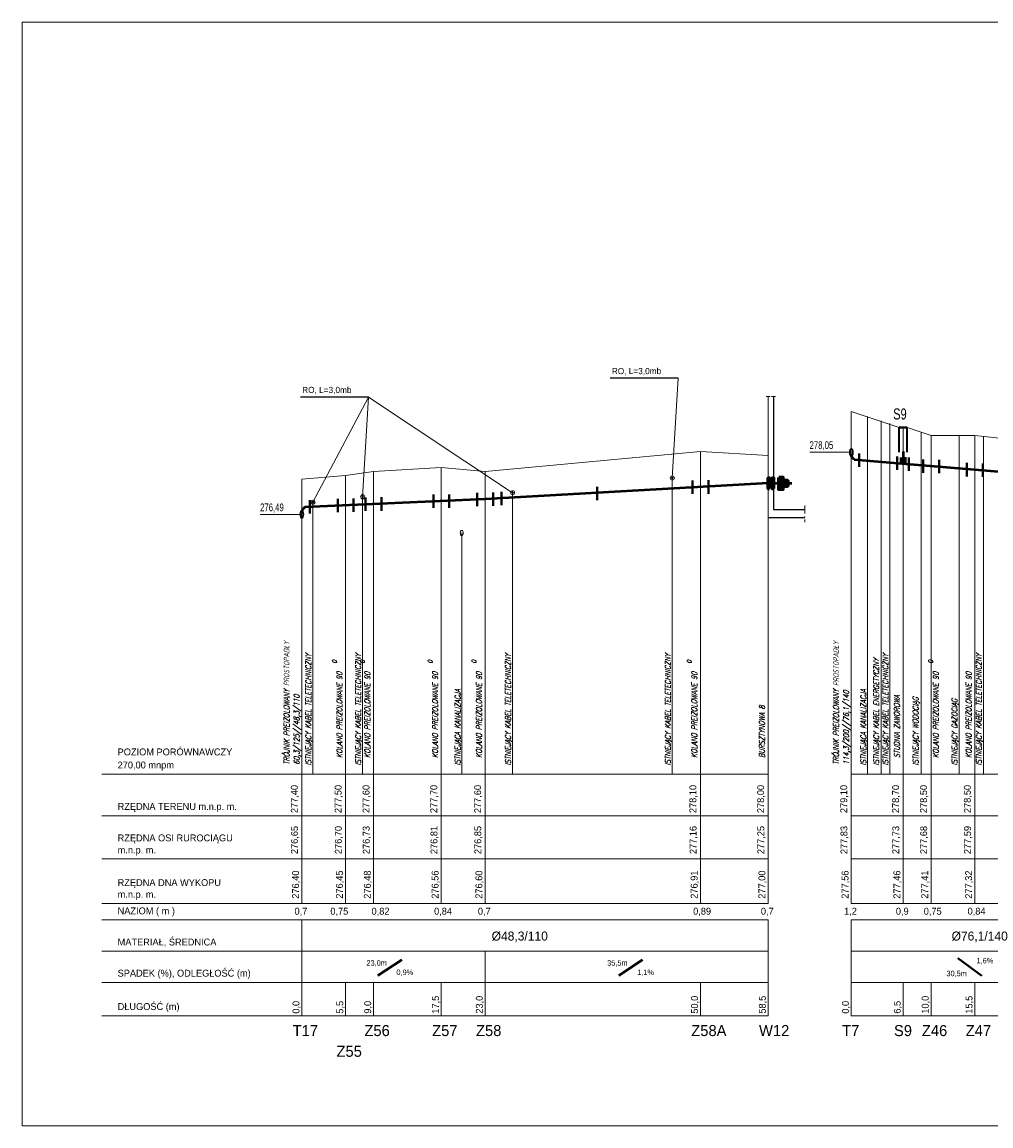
# Model space of a CAD drawing. Extents: x 6567519 to 6569315, y 5583523 to 5585607.
# Tile 62 of 67: x 6568205 to 6568448, y 5585021 to 5585298. Entities that reach past the tile are written whole.
import ezdxf

# ---------------------------------------------------------------- set-up
doc = ezdxf.new("R2010")
doc.units = 0
doc.linetypes.add('GAK', pattern=[3.5, 2, -0.7, 0.1, -0.7])
doc.linetypes.add('KOC', pattern=[2, 1.5, -0.5])
for name, color, linetype, lineweight in [('0-przyłącze', 7, 'CONTINUOUS', 50), ('monitorigng', 220, 'KOC', 30), ('pomocnicza', 140, 'CONTINUOUS', 30), ('siec', 7, 'GAK', 70), ('tekst', 2, 'CONTINUOUS', 20)]:
    doc.layers.add(name, color=color, linetype=linetype, lineweight=lineweight)
doc.layers.add('tabela', color=141, linetype='CONTINUOUS')
doc.layers.add('teren', color=7, linetype='CONTINUOUS')
doc.styles.add('ULICA', font='SIMPLEX', dxfattribs={"width": 0.8, "oblique": 15.00003, "height": 1.25})

msp = doc.modelspace()

# ---------------------------------------------------------------- hatches: boundary and pattern name
at = {"layer": 'siec', "linetype": 'Continuous'}
for points in [[(6568391.921, 5585183.458), (6568392.216, 5585183.458), (6568392.217, 5585180.85), (6568391.921, 5585180.85)], [(6568392.976, 5585183.458), (6568393.271, 5585183.458), (6568393.272, 5585180.85), (6568392.976, 5585180.85)]]:
    msp.add_hatch(color=256, dxfattribs=at).paths.add_polyline_path(points)
at = {"layer": 'siec', "lineweight": 20}
h = msp.add_hatch(color=3, dxfattribs=at)
h.paths.add_polyline_path([(6568396.832, 5585182.859), (6568396.832, 5585182.154), (6568395.639, 5585182.154), (6568395.639, 5585182.859)])
h.paths.add_polyline_path([(6568395.639, 5585181.449), (6568395.639, 5585182.154), (6568396.832, 5585182.154), (6568396.832, 5585181.449)])
h.paths.add_polyline_path([(6568394.572, 5585182.154), (6568395.639, 5585182.154), (6568395.639, 5585181.449), (6568395.639, 5585180.663), (6568394.572, 5585180.663)])
h.paths.add_polyline_path([(6568394.572, 5585183.645), (6568395.639, 5585183.645), (6568395.639, 5585182.154), (6568394.572, 5585182.154)])

# ---------------------------------------------------------------- linework, layer by layer
at = {"layer": '0-przyłącze', "color": 0, "lineweight": 25}
for p, q in [((6568369.357, 5585208.546), (6568352.253, 5585208.545)), ((6568291.668, 5585203.808), (6568274.565, 5585203.807))]:
    msp.add_line(p, q, dxfattribs=at)
at = {"layer": '0-przyłącze', "color": 1, "linetype": 'ByBlock', "lineweight": 40}
for p, q in [((6568414.782, 5585189.669), (6568414.782, 5585186.31)), ((6568424.262, 5585188.875), (6568424.262, 5585185.516)), ((6568427.248, 5585188.663), (6568427.248, 5585185.305)), ((6568430.791, 5585188.164), (6568430.791, 5585184.806)), ((6568434.779, 5585188.065), (6568434.779, 5585184.707)), ((6568441.791, 5585187.263), (6568441.791, 5585183.904)), ((6568445.779, 5585187.163), (6568445.779, 5585183.805)), ((6568372.935, 5585182.846), (6568372.935, 5585179.488)), ((6568376.923, 5585182.905), (6568376.923, 5585179.547)), ((6568307.935, 5585179.325), (6568307.935, 5585175.967)), ((6568311.923, 5585179.385), (6568311.923, 5585176.026)), ((6568318.935, 5585179.804), (6568318.935, 5585176.445)), ((6568322.923, 5585179.863), (6568322.923, 5585176.504)), ((6568325.018, 5585180.022), (6568325.018, 5585176.664)), ((6568348.986, 5585181.28), (6568348.986, 5585177.922)), ((6568276.926, 5585177.92), (6568276.926, 5585174.562)), ((6568283.935, 5585178.282), (6568283.935, 5585174.924)), ((6568287.923, 5585178.341), (6568287.923, 5585174.983)), ((6568290.935, 5585178.586), (6568290.935, 5585175.228)), ((6568294.923, 5585178.645), (6568294.923, 5585175.287))]:
    msp.add_line(p, q, dxfattribs=at)
at = {"layer": '0-przyłącze', "color": 0, "lineweight": 30}
for centre in [(6568412.777, 5585189.958), (6568274.921, 5585174.339)]:
    msp.add_ellipse(centre, major_axis=(0, -0.956), ratio=0.4013823, dxfattribs=at)
at = {"layer": '0-przyłącze', "color": 0, "lineweight": 20, "extrusion": (0, 0, -1)}
msp.add_ellipse((6568315.043, 5585169.688), major_axis=(0, 0.646), ratio=0.5936938, dxfattribs=at)
at = {"layer": 'monitorigng', "color": 44, "linetype": 'ByBlock', "lineweight": 20}
for p, q in [((6568416.865, 5585109.154), (6568416.865, 5585198.896)), ((6568315.043, 5585109.154), (6568315.043, 5585169.688))]:
    msp.add_line(p, q, dxfattribs=at)
at = {"layer": 'monitorigng', "color": 1, "linetype": 'ByBlock', "lineweight": 20}
msp.add_line((6568420.289, 5585109.154), (6568420.289, 5585197.842), dxfattribs=at)
at = {"layer": 'monitorigng', "color": 40, "linetype": 'ByBlock', "lineweight": 20}
for p, q in [((6568422.473, 5585109.154), (6568422.473, 5585197.171)), ((6568445.901, 5585109.154), (6568445.901, 5585193.93)), ((6568367.87, 5585109.154), (6568367.87, 5585183.501)), ((6568290.181, 5585109.154), (6568290.181, 5585178.763)), ((6568327.806, 5585109.154), (6568327.806, 5585179.791)), ((6568277.687, 5585109.154), (6568277.687, 5585177.405))]:
    msp.add_line(p, q, dxfattribs=at)
at = {"layer": 'monitorigng', "color": 5, "linetype": 'ByBlock', "lineweight": 20}
msp.add_line((6568430.279, 5585109.154), (6568430.279, 5585194.868), dxfattribs=at)
at = {"layer": 'monitorigng', "color": 2, "linetype": 'ByBlock', "lineweight": 20}
msp.add_line((6568439.873, 5585109.154), (6568439.873, 5585194.154), dxfattribs=at)
at = {"layer": 'pomocnicza', "color": 0, "lineweight": 20}
for p, q in [((6568274.921, 5585076.693), (6568274.921, 5585109.154)), ((6568285.921, 5585076.693), (6568285.921, 5585109.154)), ((6568292.921, 5585076.693), (6568292.921, 5585109.154)), ((6568309.921, 5585076.693), (6568309.921, 5585109.154)), ((6568320.921, 5585076.693), (6568320.921, 5585109.154)), ((6568374.921, 5585076.693), (6568374.921, 5585109.154)), ((6568391.921, 5585076.693), (6568391.921, 5585109.154)), ((6568412.777, 5585076.693), (6568412.777, 5585109.154)), ((6568425.777, 5585076.693), (6568425.777, 5585109.154)), ((6568432.777, 5585076.693), (6568432.777, 5585109.154)), ((6568443.777, 5585076.693), (6568443.777, 5585109.154)), ((6568274.921, 5585048.54), (6568274.921, 5585072.582)), ((6568391.921, 5585048.54), (6568391.921, 5585072.582)), ((6568412.777, 5585048.54), (6568412.777, 5585072.582)), ((6568320.921, 5585048.54), (6568320.921, 5585064.736)), ((6568285.921, 5585048.54), (6568285.921, 5585056.916)), ((6568292.921, 5585048.54), (6568292.921, 5585056.916)), ((6568309.921, 5585048.54), (6568309.921, 5585056.916)), ((6568374.921, 5585048.54), (6568374.921, 5585056.916)), ((6568425.777, 5585048.54), (6568425.777, 5585056.916)), ((6568432.777, 5585048.54), (6568432.777, 5585056.916)), ((6568443.777, 5585048.54), (6568443.777, 5585056.916))]:
    msp.add_line(p, q, dxfattribs=at)
at = {"layer": 'siec', "linetype": 'ByBlock', "lineweight": 20}
for p, q in [((6568204.74, 5585297.897), (6568813.784, 5585297.897)), ((6568204.74, 5585297.897), (6568204.74, 5585020.897)), ((6568369.357, 5585208.546), (6568367.87, 5585183.501)), ((6568291.668, 5585203.808), (6568277.687, 5585177.405)), ((6568291.668, 5585203.808), (6568290.181, 5585178.763)), ((6568291.668, 5585203.808), (6568327.806, 5585179.791)), ((6568412.777, 5585109.154), (6568412.777, 5585200.154)), ((6568424.78, 5585196.155), (6568412.777, 5585200.154)), ((6568425.777, 5585109.154), (6568425.777, 5585196.154)), ((6568432.777, 5585194.154), (6568426.774, 5585196.154)), ((6568432.777, 5585109.154), (6568432.777, 5585194.154)), ((6568443.777, 5585194.154), (6568432.777, 5585194.154)), ((6568443.777, 5585109.154), (6568443.777, 5585194.154)), ((6568462.777, 5585192.154), (6568443.777, 5585194.154)), ((6568374.921, 5585190.154), (6568320.921, 5585185.154)), ((6568374.921, 5585109.154), (6568374.921, 5585190.154)), ((6568391.921, 5585189.154), (6568374.921, 5585190.154)), ((6568412.777, 5585189.958), (6568402.352, 5585189.958)), ((6568391.921, 5585109.154), (6568391.921, 5585189.154)), ((6568292.921, 5585185.154), (6568285.921, 5585184.154)), ((6568309.921, 5585186.154), (6568292.921, 5585185.154)), ((6568292.921, 5585109.154), (6568292.921, 5585185.154)), ((6568309.921, 5585109.154), (6568309.921, 5585186.154)), ((6568320.921, 5585185.154), (6568309.921, 5585186.154)), ((6568320.921, 5585109.154), (6568320.921, 5585185.154)), ((6568285.921, 5585184.154), (6568274.921, 5585183.154)), ((6568274.921, 5585109.154), (6568274.921, 5585183.154)), ((6568285.921, 5585109.154), (6568285.921, 5585184.154)), ((6568274.921, 5585174.339), (6568264.496, 5585174.339)), ((6568204.74, 5585020.897), (6568813.784, 5585020.897))]:
    msp.add_line(p, q, dxfattribs=at)
at = {"layer": 'siec', "color": 0, "linetype": 'ByBlock', "lineweight": 20}
for p, q in [((6568391.409, 5585203.944), (6568392.432, 5585203.944)), ((6568392.759, 5585203.944), (6568393.783, 5585203.944))]:
    msp.add_line(p, q, dxfattribs=at)
at = {"layer": 'siec', "color": 0, "linetype": 'Continuous', "lineweight": 20}
msp.add_line((6568391.921, 5585184.451), (6568391.921, 5585203.944), dxfattribs=at)
at = {"layer": 'siec', "color": 0, "linetype": 'ByBlock', "lineweight": 35}
for p, q in [((6568424.775, 5585189.955), (6568424.78, 5585196.154)), ((6568426.774, 5585189.955), (6568426.774, 5585196.154))]:
    msp.add_line(p, q, dxfattribs=at)
at = {"layer": 'siec', "color": 0, "linetype": 'ByBlock', "lineweight": 40}
msp.add_line((6568424.78, 5585196.154), (6568426.774, 5585196.154), dxfattribs=at)
at = {"layer": 'siec', "color": 0, "linetype": 'ByBlock', "lineweight": 50}
for p, q in [((6568425.777, 5585190.109), (6568425.777, 5585187.088)), ((6568425.22, 5585188.666), (6568425.22, 5585187.134)), ((6568426.272, 5585188.681), (6568426.272, 5585187.048))]:
    msp.add_line(p, q, dxfattribs=at)
at = {"layer": 'siec', "color": 0, "linetype": 'Continuous', "lineweight": 50}
for p, q in [((6568413.479, 5585188.096), (6568412.777, 5585189.002)), ((6568275.635, 5585176.185), (6568274.921, 5585175.295))]:
    msp.add_line(p, q, dxfattribs=at)
at = {"layer": 'siec', "linetype": 'ByBlock', "lineweight": 50}
for p, q in [((6568413.479, 5585188.096), (6568473.777, 5585183.154)), ((6568391.921, 5585182.154), (6568320.921, 5585178.154)), ((6568320.921, 5585178.154), (6568275.635, 5585176.185))]:
    msp.add_line(p, q, dxfattribs=at)
at = {"layer": 'siec', "color": 1, "linetype": 'ByBlock', "lineweight": 50}
msp.add_line((6568391.921, 5585182.154), (6568397.823, 5585182.154), dxfattribs=at)
at = {"layer": 'siec', "color": 1, "lineweight": 20}
msp.add_line((6568401.091, 5585176.547), (6568401.091, 5585172.397), dxfattribs=at)
at = {"layer": 'siec', "linetype": 'Continuous'}
for points in [[(6568392.217, 5585180.85), (6568391.921, 5585180.85), (6568391.921, 5585183.458), (6568392.217, 5585183.458)], [(6568393.272, 5585180.85), (6568392.976, 5585180.85), (6568392.976, 5585183.458), (6568393.272, 5585183.458)], [(6568394.572, 5585183.645), (6568395.639, 5585183.645), (6568395.639, 5585180.663), (6568394.572, 5585180.663)], [(6568395.639, 5585182.859), (6568396.832, 5585182.859), (6568396.832, 5585181.449), (6568395.639, 5585181.449)]]:
    msp.add_lwpolyline(points, close=True, dxfattribs=at)
at = {"layer": 'siec', "linetype": 'Continuous', "lineweight": 20}
for centre in [(6568367.87, 5585183.501), (6568290.181, 5585178.763), (6568327.806, 5585179.791), (6568277.687, 5585177.405)]:
    msp.add_circle(centre, 0.508, dxfattribs=at)
at = {"layer": 'siec', "linetype": 'ByBlock', "lineweight": 20}
for centre in [(6568367.87, 5585183.501), (6568290.181, 5585178.763), (6568327.806, 5585179.791), (6568277.687, 5585177.405)]:
    msp.add_circle(centre, 0.216, dxfattribs=at)
at = {"layer": 'tabela', "color": 0, "linetype": 'ByBlock', "lineweight": 20}
for p, q in [((6568224.773, 5585109.154), (6568391.921, 5585109.154)), ((6568412.777, 5585109.154), (6568712.777, 5585109.154)), ((6568224.773, 5585098.747), (6568391.921, 5585098.747)), ((6568412.777, 5585098.747), (6568712.777, 5585098.747)), ((6568224.773, 5585087.886), (6568391.921, 5585087.886)), ((6568224.773, 5585087.886), (6568391.921, 5585087.886)), ((6568412.777, 5585087.886), (6568712.777, 5585087.886)), ((6568412.777, 5585087.886), (6568712.777, 5585087.886)), ((6568224.773, 5585076.693), (6568391.921, 5585076.693)), ((6568412.777, 5585076.693), (6568712.777, 5585076.693)), ((6568224.773, 5585072.582), (6568391.921, 5585072.582)), ((6568412.777, 5585072.582), (6568712.777, 5585072.582)), ((6568224.773, 5585064.736), (6568391.921, 5585064.736)), ((6568224.773, 5585064.736), (6568391.921, 5585064.736)), ((6568224.773, 5585064.736), (6568391.921, 5585064.736)), ((6568412.777, 5585064.736), (6568712.777, 5585064.736)), ((6568412.777, 5585064.736), (6568712.777, 5585064.736)), ((6568412.777, 5585064.736), (6568712.777, 5585064.736)), ((6568224.773, 5585056.916), (6568391.921, 5585056.916)), ((6568224.773, 5585056.916), (6568391.921, 5585056.916)), ((6568412.777, 5585056.916), (6568712.777, 5585056.916)), ((6568412.777, 5585056.916), (6568712.777, 5585056.916)), ((6568224.773, 5585048.54), (6568391.921, 5585048.54)), ((6568412.777, 5585048.54), (6568712.777, 5585048.54))]:
    msp.add_line(p, q, dxfattribs=at)
at = {"layer": 'tekst', "color": 0, "linetype": 'ByBlock', "lineweight": 40}
for p, q in [((6568294.032, 5585058.652), (6568300.026, 5585062.559)), ((6568354.428, 5585058.652), (6568360.421, 5585062.559)), ((6568439.541, 5585063.016), (6568445.535, 5585058.528))]:
    msp.add_line(p, q, dxfattribs=at)
at = {"layer": 'teren', "color": 3}
for p, q in [((6568393.271, 5585203.944), (6568393.271, 5585175.566)), ((6568391.921, 5585173.566), (6568401.091, 5585173.566)), ((6568393.271, 5585175.566), (6568401.091, 5585175.566)), ((6568393.271, 5585175.566), (6568401.091, 5585175.566))]:
    msp.add_line(p, q, dxfattribs=at)

# ---------------------------------------------------------------- texts
at = {"layer": 'pomocnicza', "color": 0, "linetype": 'ByBlock', "lineweight": 20, "style": 'ULICA', "oblique": 15.00003, "width": 0.8}
for s, height, p in [('TRÓJNIK PREIZOLOWANY PROSTOPADŁY', 1.4, (6568271.8, 5585111.513)), ('TRÓJNIK PREIZOLOWANY PROSTOPADŁY', 1.4, (6568409.656, 5585111.513)), ('ISTNIEJĄCY KABEL TELETECHNICZNY', 1.4, (6568277.259, 5585111.321)), ('0', 1.12, (6568283.681, 5585136.926)), ('ISTNIEJĄCY KABEL TELETECHNICZNY', 1.4, (6568289.753, 5585111.321)), ('0', 1.12, (6568290.681, 5585136.926)), ('0', 1.12, (6568307.681, 5585136.926)), ('0', 1.12, (6568318.681, 5585136.926)), ('ISTNIEJĄCY KABEL TELETECHNICZNY', 1.4, (6568327.378, 5585111.321)), ('ISTNIEJĄCY KABEL TELETECHNICZNY', 1.4, (6568367.442, 5585111.321)), ('0', 1.12, (6568372.681, 5585136.926)), ('ISTNIEJĄCY KABEL TELETECHNICZNY', 1.4, (6568422.045, 5585111.321)), ('0', 1.12, (6568433.242, 5585136.926)), ('ISTNIEJĄCY KABEL TELETECHNICZNY', 1.4, (6568445.474, 5585111.321)), ('ISTNIEJĄCY KABEL ENERGETYCZNY', 1.4, (6568419.721, 5585111.321)), ('KOLANO PREIZOLOWANE 90', 1.4, (6568285.065, 5585113.212)), ('KOLANO PREIZOLOWANE 90', 1.4, (6568292.065, 5585113.212)), ('KOLANO PREIZOLOWANE 90', 1.4, (6568309.065, 5585113.212)), ('KOLANO PREIZOLOWANE 90', 1.4, (6568320.065, 5585113.212)), ('KOLANO PREIZOLOWANE 90', 1.4, (6568374.065, 5585113.212)), ('KOLANO PREIZOLOWANE 90', 1.4, (6568434.68, 5585113.212)), ('KOLANO PREIZOLOWANE 90', 1.4, (6568442.921, 5585113.212)), ('ISTNIEJĄCA KANALIZACJA', 1.4, (6568314.695, 5585111.321)), ('ISTNIEJĄCA KANALIZACJA', 1.4, (6568416.517, 5585111.321)), ('ISTNIEJĄCY WODOCIĄG', 1.4, (6568429.602, 5585111.321)), ('STUDNIA ZAWOROWA', 1.4, (6568424.921, 5585113.212)), ('ISTNIEJĄCY GAZOCIĄG', 1.4, (6568439.367, 5585111.321)), ('60,3/125//48,3/110', 1.4, (6568274.321, 5585111.513)), ('BURSZTYNOWA 8', 1.4, (6568391.065, 5585113.212)), ('114,3/200//76,1/140', 1.4, (6568412.177, 5585111.513))]:
    msp.add_text(s, height=height, rotation=90, dxfattribs=at).set_placement(p)
at = {"layer": 'tekst', "color": 141, "lineweight": 20}
for p in [(6568352.699, 5585209.551), (6568275.01, 5585204.812)]:
    msp.add_text('RO, L=3,0mb', height=1.54829, dxfattribs=at).set_placement(p)
at = {"layer": 'tekst', "color": 0, "lineweight": 20}
for s, height, width, p in [('S9', 2.7648, 0.75, (6568423.285, 5585198.173)), ('278,05', 1.9354, 0.75, (6568402.307, 5585190.775)), ('276,49', 1.9354, 0.75, (6568264.451, 5585175.156)), ('23,0m', 1.38, 0.8, (6568291.132, 5585061.11)), ('35,5m', 1.38, 0.8, (6568351.528, 5585061.11)), ('1,6%%%', 1.38, 0.8, (6568444.2, 5585061.689)), ('0,9%%%', 1.38, 0.8, (6568298.656, 5585058.759)), ('1,1%%%', 1.38, 0.8, (6568359.051, 5585058.759)), ('30,5m', 1.38, 0.8, (6568436.641, 5585058.47))]:
    msp.add_text(s, height=height, dxfattribs=dict(at, width=width)).set_placement(p)
for s, height, p in [('POZIOM PORÓWNAWCZY ', 1.728, (6568228.713, 5585113.882)), ('270,00 mnpm', 1.728, (6568228.713, 5585110.6)), ('RZĘDNA TERENU m.n.p. m.', 1.728, (6568228.713, 5585100.194)), ('RZĘDNA OSI RUROCIĄGU ', 1.728, (6568228.713, 5585092.308)), ('m.n.p. m.', 1.728, (6568228.713, 5585089.263)), ('RZĘDNA DNA WYKOPU', 1.728, (6568228.713, 5585081.087)), ('m.n.p. m.', 1.728, (6568228.713, 5585078.14)), ('NAZIOM ( m )', 1.728, (6568228.713, 5585073.999)), ('0,7', 1.728, (6568273.097, 5585073.917)), ('0,75', 1.728, (6568282.083, 5585073.917)), ('0,82', 1.728, (6568292.421, 5585073.917)), ('0,84', 1.728, (6568308.097, 5585073.917)), ('0,7', 1.728, (6568319.097, 5585073.917)), ('0,89', 1.728, (6568373.097, 5585073.917)), ('0,7', 1.728, (6568390.097, 5585073.917)), ('1,2', 1.728, (6568410.953, 5585073.917)), ('0,9', 1.728, (6568423.953, 5585073.917)), ('0,75', 1.728, (6568430.953, 5585073.917)), ('0,84', 1.728, (6568441.953, 5585073.917)), ('MATERIAŁ, ŚREDNICA', 1.728, (6568228.713, 5585066.182)), ('%%C48,3/110', 2.2574, (6568322.545, 5585067.415)), ('%%C76,1/140', 2.2574, (6568437.936, 5585067.415)), ('SPADEK (%), ODLEGŁOŚĆ (m)', 1.728, (6568228.713, 5585058.362)), ('DŁUGOŚĆ (m)', 1.728, (6568228.713, 5585049.986)), ('T17', 2.7648, (6568272.623, 5585043.441)), ('Z56', 2.7648, (6568290.623, 5585043.441)), ('Z57', 2.7648, (6568307.623, 5585043.441)), ('Z58', 2.7648, (6568318.623, 5585043.441)), ('Z58A', 2.7648, (6568372.623, 5585043.441)), ('W12', 2.7648, (6568389.623, 5585043.441)), ('T7', 2.7648, (6568410.479, 5585043.441)), ('S9', 2.7648, (6568423.479, 5585043.441)), ('Z46', 2.7648, (6568430.479, 5585043.441)), ('Z47', 2.7648, (6568441.479, 5585043.441)), ('Z55', 2.7648, (6568283.623, 5585038.241))]:
    msp.add_text(s, height=height, dxfattribs=at).set_placement(p)
for s, p in [('277,40', (6568273.896, 5585099.399)), ('277,50', (6568284.896, 5585099.399)), ('277,60', (6568291.896, 5585099.399)), ('277,70', (6568308.896, 5585099.399)), ('277,60', (6568319.896, 5585099.399)), ('278,10', (6568373.896, 5585099.399)), ('278,00', (6568390.896, 5585099.399)), ('279,10', (6568411.752, 5585099.399)), ('278,70', (6568424.752, 5585099.399)), ('278,50', (6568431.752, 5585099.399)), ('278,50', (6568442.752, 5585099.399)), ('276,65', (6568273.94, 5585089.106)), ('276,70', (6568284.94, 5585089.106)), ('276,73', (6568291.94, 5585089.106)), ('276,81', (6568308.94, 5585089.106)), ('276,85', (6568319.94, 5585089.106)), ('277,16', (6568373.94, 5585089.106)), ('277,25', (6568390.94, 5585089.106)), ('277,83', (6568411.796, 5585089.106)), ('277,73', (6568424.796, 5585089.106)), ('277,68', (6568431.796, 5585089.106)), ('277,59', (6568442.796, 5585089.106)), ('276,40', (6568274.217, 5585077.913)), ('276,45', (6568285.217, 5585077.913)), ('276,48', (6568292.217, 5585077.913)), ('276,56', (6568309.217, 5585077.913)), ('276,60', (6568320.217, 5585077.913)), ('276,91', (6568374.217, 5585077.913)), ('277,00', (6568391.217, 5585077.913)), ('277,56', (6568412.073, 5585077.913)), ('277,46', (6568425.073, 5585077.913)), ('277,41', (6568432.073, 5585077.913)), ('277,32', (6568443.073, 5585077.913)), ('0,0', (6568274.319, 5585049.064)), ('5,5', (6568285.319, 5585049.064)), ('9,0', (6568292.319, 5585049.064)), ('17,5', (6568309.319, 5585049.064)), ('23,0', (6568320.319, 5585049.064)), ('50,0', (6568374.319, 5585049.064)), ('58,5', (6568391.319, 5585049.064)), ('0,0', (6568412.175, 5585049.064)), ('6,5', (6568425.175, 5585049.064)), ('10,0', (6568432.175, 5585049.064)), ('15,5', (6568443.175, 5585049.064))]:
    msp.add_text(s, height=1.728, rotation=90, dxfattribs=at).set_placement(p)

doc.saveas('drawing.dxf')
